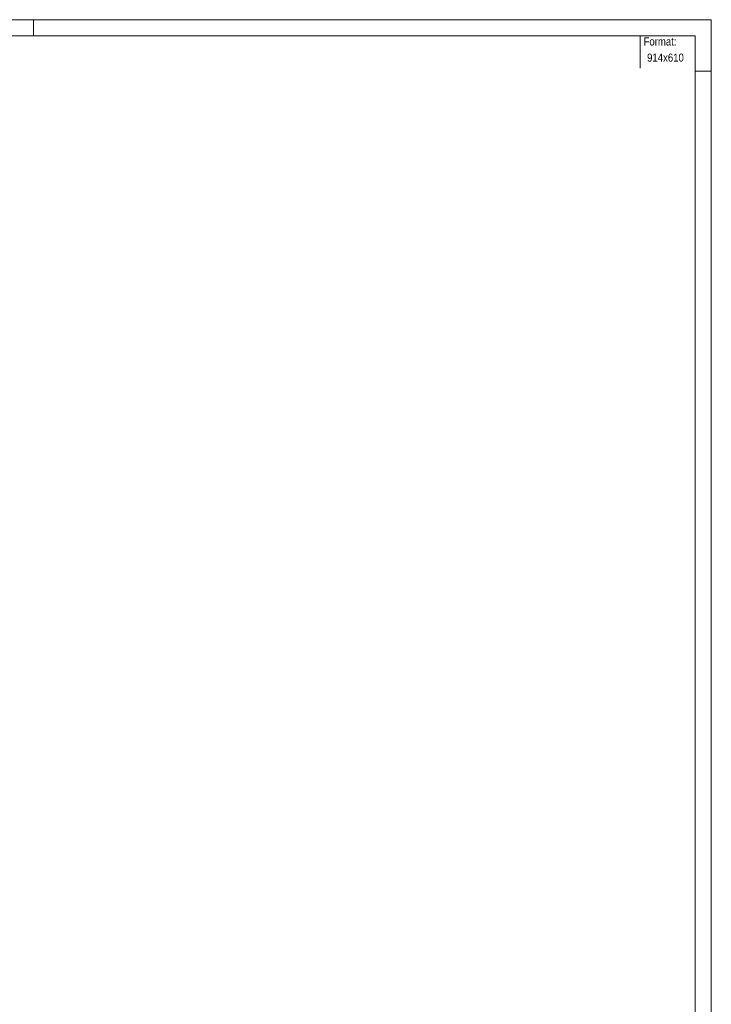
# Model space of a CAD drawing. Header units: millimetres. Extents: x 0 to 914, y 0 to 610.
# Tile 8 of 8: x 700 to 914, y 305 to 610. Entities that reach past the tile are written whole.
import ezdxf

# ---------------------------------------------------------------- set-up
doc = ezdxf.new("R2010")
doc.units = ezdxf.units.MM
doc.linetypes.add('XKITLINE00', pattern=[0])
doc.layers.add('Arkusz rysunku', color=3, linetype='Continuous', lineweight=0)
doc.layers.add('Inny typ obiektu', color=7, linetype='Continuous', lineweight=0)
doc.styles.add('ARIAL', font='ARIAL.TTF')

msp = doc.modelspace()

# ---------------------------------------------------------------- linework, layer by layer
at = {"layer": 'Arkusz rysunku', "linetype": 'XKITLINE00', "lineweight": 0}
for p, q in [((914, 610), (0, 610)), ((704, 605), (704, 610)), ((914, 0), (914, 610)), ((909, 605), (5, 605)), ((909, 5), (909, 605)), ((914, 594), (909, 594))]:
    msp.add_line(p, q, dxfattribs=at)
at = {"layer": 'Inny typ obiektu', "linetype": 'XKITLINE00', "lineweight": 0}
msp.add_line((892, 605), (892, 595), dxfattribs=at)

# ---------------------------------------------------------------- texts
at = {"layer": 'Inny typ obiektu', "style": 'ARIAL', "width": 0.85}
for s, p in [('Format:', (893, 602)), ('914x610', (894.11, 597))]:
    msp.add_text(s, height=2.5, dxfattribs=at).set_placement(p)

doc.saveas('drawing.dxf')
